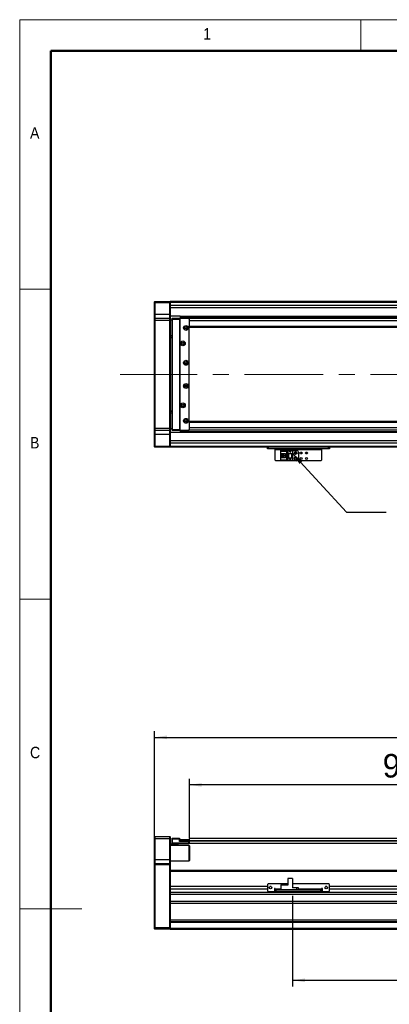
# Model space of a CAD drawing. Header units: millimetres. Extents: x 40 to 3320, y 40 to 2336.
# Tile 2 of 7: x 40 to 517, y 1065 to 2336. Entities that reach past the tile are written whole.
import ezdxf

# ---------------------------------------------------------------- set-up
doc = ezdxf.new("R2010")
doc.units = ezdxf.units.MM
doc.header["$LTSCALE"] = 8
doc.linetypes.add('CENTERX2', pattern=[20.32, 12.7, -2.54, 2.54, -2.54])
doc.layers.add('DIMNS', color=7, linetype='Continuous')
doc.styles.add('SLDTEXTSTYLE0', font='Gothic.ttf', dxfattribs={"width": 0.913})
doc.styles.add('SLDTEXTSTYLE7', font='txt')
doc.dimstyles.new('SLDDIMSTYLE1', dxfattribs={"dimtxt": 30.4, "dimasz": 16, "dimexe": 0, "dimexo": 0.0625, "dimgap": 7.6, "dimtad": 2, "dimdec": 1, "dimrnd": 1e-09, "dimzin": 4, "dimdsep": 46, "dimtxsty": 'SLDTEXTSTYLE7', "dimsah": 1, "dimcen": 0.09, "dimadec": 0, "dimazin": 1, "dimtfac": 1, "dimtdec": 1, "dimtofl": 0, "dimtmove": 0, "dimatfit": 3, "dimfxl": 0, "dimfrac": 2, "dimtolj": 1, "dimtzin": 12, "dimarcsym": 0})
doc.dimstyles.new('SLDDIMSTYLE3', dxfattribs={"dimtxt": 0.18, "dimasz": 16, "dimexe": 0, "dimexo": 0.0625, "dimgap": 0, "dimtad": 0, "dimtih": 1, "dimtoh": 1, "dimdec": 0, "dimrnd": 1e-09, "dimzin": 0, "dimdsep": 46, "dimtxsty": 'Standard', "dimsah": 1, "dimcen": 0.09, "dimadec": 0, "dimazin": 0, "dimtfac": 16, "dimtdec": 0, "dimtofl": 0, "dimtmove": 0, "dimatfit": 3, "dimfxl": 0, "dimfrac": 2, "dimtolj": 1, "dimtzin": 0, "dimarcsym": 0})

# ---------------------------------------------------------------- blocks, each defined once
blk = doc.blocks.new('_D_7')
at = {"layer": 'DIMNS'}
for p, q in [((258.9, 1279.5), (258.9, 1356)), ((1236.9, 1348), (258.9, 1348)), ((1236.9, 1285.5), (1236.9, 1356))]:
    blk.add_line(p, q, dxfattribs=at)
for points in [[(258.9, 1348), (274.9, 1345.6), (274.9, 1350.4)], [(1236.9, 1348), (1220.9, 1350.4), (1220.9, 1345.6)]]:
    blk.add_solid(points, dxfattribs=at)
at = {"layer": 'DIMNS', "char_height": 30.4, "attachment_point": 1, "style": 'SLDTEXTSTYLE7'}
for s, insert in [('978.0', (508.2, 1387.9)), ('=T/2+18mm', (605.1, 1387.9))]:
    blk.add_mtext(s, dxfattribs=dict(at, insert=insert))
blk = doc.blocks.new('_D_10')
at = {"layer": 'DIMNS'}
for p, q in [((213.9, 1255), (213.9, 1417.4)), ((2509.9, 1255), (2509.9, 1417.4)), ((213.9, 1409.4), (2509.9, 1409.4))]:
    blk.add_line(p, q, dxfattribs=at)
for points in [[(213.9, 1409.4), (229.9, 1407), (229.9, 1411.8)], [(2509.9, 1409.4), (2493.9, 1411.8), (2493.9, 1407)]]:
    blk.add_solid(points, dxfattribs=at)
at = {"layer": 'DIMNS', "insert": (1312.3, 1449.3), "char_height": 30.4, "attachment_point": 1, "style": 'SLDTEXTSTYLE7'}
blk.add_mtext('2296.0', dxfattribs=at)
blk = doc.blocks.new('_D_11')
at = {"layer": 'DIMNS'}
for p, q in [((1351.9, 1211.7), (1351.9, 1087.7)), ((391.9, 1204.7), (391.9, 1087.7)), ((391.9, 1095.7), (1351.9, 1095.7))]:
    blk.add_line(p, q, dxfattribs=at)
for points in [[(391.9, 1095.7), (407.9, 1093.3), (407.9, 1098.1)], [(1351.9, 1095.7), (1335.9, 1098.1), (1335.9, 1093.3)]]:
    blk.add_solid(points, dxfattribs=at)
at = {"layer": 'DIMNS', "insert": (751.7, 1135.5), "char_height": 30.4, "attachment_point": 1, "style": 'SLDTEXTSTYLE7'}
blk.add_mtext('960.0', dxfattribs=at)

msp = doc.modelspace()

# ---------------------------------------------------------------- linework, layer by layer
at = {"color": 7, "linetype": 'Continuous', "lineweight": 18}
for p, q in [((3320, 2336), (40, 2336)), ((40, 2336), (40, 40)), ((480, 2296), (480, 2336)), ((80, 2296), (3280, 2296)), ((80, 2296), (80, 80)), ((80, 1988), (40, 1988)), ((40, 1588), (80, 1588)), ((40, 1188), (120, 1188))]:
    msp.add_line(p, q, dxfattribs=at)
at = {"color": 7, "linetype": 'Continuous', "lineweight": 50}
for p, q in [((3280, 2296), (80, 2296)), ((80, 2296), (80, 80))]:
    msp.add_line(p, q, dxfattribs=at)
at = {"color": 7, "linetype": 'Continuous', "lineweight": 25}
for p, q in [((213.9373245, 1971.726603), (214.2373146, 1972.0266006)), ((213.9373245, 1970.5266051), (213.9373245, 1971.726603)), ((214.2373146, 1972.0266006), (214.2373146, 1970.5266051)), ((214.2373146, 1972.0266006), (233.6373152, 1972.0266006)), ((233.6373152, 1970.5266051), (233.6373152, 1972.0266006)), ((233.6373152, 1972.0266006), (233.9373054, 1971.726603)), ((1272.4373164, 1972.0266006), (233.9373054, 1972.0266006)), ((233.9373054, 1972.0266006), (233.9373054, 1971.726603)), ((233.9373054, 1971.726603), (233.9373054, 1970.5266051)), ((233.9373054, 1971.5266071), (1272.4373164, 1971.5266071)), ((351.9373359, 1971.8266047), (1272.4373164, 1971.8266047)), ((351.9373359, 1971.8266047), (351.9373359, 1971.6266013)), ((351.9373359, 1971.6266013), (1272.4373164, 1971.6266013)), ((351.9373359, 1971.5266071), (351.9373359, 1971.6266013)), ((213.9373245, 1970.5266051), (214.2373146, 1970.5266051)), ((213.9373245, 1955.5266045), (213.9373245, 1970.5266051)), ((214.2373146, 1970.5266051), (214.2373146, 1955.5266045)), ((233.6373152, 1970.5266051), (214.2373146, 1970.5266051)), ((233.6373152, 1955.5266045), (233.6373152, 1970.5266051)), ((233.6373152, 1970.5266051), (233.9373054, 1970.5266051)), ((233.9373054, 1970.5266051), (233.9373054, 1955.5266045)), ((1236.9373264, 1967.0266054), (233.9373054, 1967.0266054)), ((213.9373245, 1955.5266045), (214.2373146, 1955.5266045)), ((213.9373245, 1950.2266042), (213.9373245, 1955.5266045)), ((214.2373146, 1950.5266018), (213.9373245, 1950.2266042)), ((213.9373245, 1947.5266032), (213.9373245, 1950.2266042)), ((214.2373146, 1947.5266032), (213.9373245, 1947.5266032)), ((213.9373245, 1808.5266046), (213.9373245, 1947.5266032)), ((214.2373146, 1955.5266045), (214.2373146, 1950.5266018)), ((233.6373152, 1955.5266045), (214.2373146, 1955.5266045)), ((214.2373146, 1950.5266018), (214.2373146, 1947.5266032)), ((214.2373146, 1950.5266018), (233.6373152, 1950.5266018)), ((233.6373152, 1947.5266032), (214.2373146, 1947.5266032)), ((214.2373146, 1947.5266032), (214.2373146, 1808.5266046)), ((233.6373152, 1950.5266018), (233.6373152, 1955.5266045)), ((233.6373152, 1955.5266045), (233.9373054, 1955.5266045)), ((233.6373152, 1947.5266032), (233.6373152, 1950.5266018)), ((233.6373152, 1950.5266018), (233.9373054, 1950.2266042)), ((233.6373152, 1947.5266032), (233.9373054, 1947.5266032)), ((233.6373152, 1808.5266046), (233.6373152, 1947.5266032)), ((233.9373054, 1955.5266045), (233.9373054, 1950.2266042)), ((246.9373168, 1953.0266068), (233.9373054, 1953.0266068)), ((233.9373054, 1950.2266042), (233.9373054, 1947.5266032)), ((236.437303, 1948.0266042), (233.9373054, 1948.0266042)), ((233.9373054, 1947.5266032), (233.9373054, 1808.5266046)), ((236.437303, 1950.2266042), (236.7373528, 1950.5266018)), ((236.437303, 1949.0266062), (236.437303, 1950.2266042)), ((236.437303, 1807.0266015), (236.437303, 1949.0266062)), ((236.437303, 1949.0266062), (236.7373528, 1949.0266062)), ((236.7373528, 1950.5266018), (236.7373528, 1949.0266062)), ((236.7373528, 1950.5266018), (245.9373297, 1950.5266018)), ((236.7373528, 1949.0266062), (236.7373528, 1807.0266015)), ((245.9373297, 1949.0266062), (236.7373528, 1949.0266062)), ((245.9373297, 1950.5266018), (245.9373297, 1949.0266062)), ((245.9373297, 1950.5266018), (258.1373276, 1950.5266018)), ((258.1373276, 1950.2266042), (245.9373297, 1950.2266042)), ((245.9373297, 1949.0266062), (245.9373297, 1807.0266015)), ((246.9373168, 1950.0266008), (246.4373531, 1949.5266072)), ((246.4373531, 1949.5266072), (246.4373531, 1806.5266005)), ((246.9373168, 1953.0266068), (1236.9373264, 1953.0266068)), ((246.9373168, 1953.0266068), (246.9373168, 1952.596604)), ((1236.9373264, 1952.596604), (246.9373168, 1952.596604)), ((246.9373168, 1952.596604), (246.9373168, 1952.0225145)), ((246.9373168, 1952.0225145), (246.9373168, 1950.5266018)), ((246.9373168, 1952.0225145), (1236.9373264, 1952.0225145)), ((257.937354, 1950.0266008), (246.9373168, 1950.0266008)), ((258.4373178, 1949.5266072), (257.937354, 1950.0266008)), ((258.1373276, 1950.5266018), (258.1373276, 1950.2266042)), ((258.4373178, 1950.2266042), (258.1373276, 1950.5266018)), ((258.1373276, 1949.8266048), (258.1373276, 1950.2266042)), ((258.4373178, 1950.2266042), (258.1373276, 1950.2266042)), ((258.4373178, 1950.2266042), (258.4373178, 1950.0266008)), ((2464.4372882, 1950.0266008), (258.4373178, 1950.0266008)), ((258.4373178, 1950.0266008), (258.4373178, 1949.5266072)), ((258.4373178, 1949.3882797), (258.4373178, 1949.5266072)), ((258.4373178, 1949.3882797), (258.4373178, 1947.0266021)), ((2464.4372882, 1947.0266021), (258.4373178, 1947.0266021)), ((258.4373178, 1947.0266021), (258.4373178, 1940.0265991)), ((2464.4372882, 1940.0265991), (258.4373178, 1940.0265991)), ((258.4373178, 1940.0265991), (258.4373178, 1939.0266008)), ((258.4373178, 1939.0266008), (2464.4372882, 1939.0266008)), ((258.4373178, 1817.0266069), (258.4373178, 1939.0266008)), ((233.9373054, 1928.0266046), (236.437303, 1928.0266046)), ((233.9373054, 1926.0266043), (236.437303, 1926.0266043)), ((236.437303, 1925.0266023), (233.9373054, 1925.0266023)), ((233.9373054, 1831.0266055), (236.437303, 1831.0266055)), ((236.437303, 1830.0266035), (233.9373054, 1830.0266035)), ((236.437303, 1828.0266031), (233.9373054, 1828.0266031)), ((214.2373146, 1808.5266046), (213.9373245, 1808.5266046)), ((213.9373245, 1805.8266036), (213.9373245, 1808.5266046)), ((214.2373146, 1805.526606), (213.9373245, 1805.8266036)), ((213.9373245, 1800.5266033), (213.9373245, 1805.8266036)), ((214.2373146, 1808.5266046), (233.6373152, 1808.5266046)), ((214.2373146, 1808.5266046), (214.2373146, 1805.526606)), ((233.6373152, 1805.526606), (214.2373146, 1805.526606)), ((214.2373146, 1805.526606), (214.2373146, 1800.5266033)), ((233.6373152, 1808.5266046), (233.9373054, 1808.5266046)), ((233.6373152, 1805.526606), (233.6373152, 1808.5266046)), ((233.6373152, 1805.526606), (233.9373054, 1805.8266036)), ((233.6373152, 1800.5266033), (233.6373152, 1805.526606)), ((233.9373054, 1808.5266046), (233.9373054, 1805.8266036)), ((233.9373054, 1808.0266036), (236.437303, 1808.0266036)), ((233.9373054, 1805.8266036), (233.9373054, 1800.5266033)), ((236.437303, 1807.0266015), (236.7373528, 1807.0266015)), ((236.437303, 1805.8266036), (236.437303, 1807.0266015)), ((236.437303, 1805.8266036), (236.7373528, 1805.526606)), ((236.7373528, 1807.0266015), (245.9373297, 1807.0266015)), ((236.7373528, 1807.0266015), (236.7373528, 1805.526606)), ((245.9373297, 1805.526606), (236.7373528, 1805.526606)), ((245.9373297, 1807.0266015), (245.9373297, 1805.526606)), ((245.9373297, 1805.8266036), (258.1373276, 1805.8266036)), ((258.1373276, 1805.526606), (245.9373297, 1805.526606)), ((246.4373531, 1806.5266005), (246.9373168, 1806.026607)), ((246.9373168, 1806.026607), (257.937354, 1806.026607)), ((246.9373168, 1805.526606), (246.9373168, 1804.0306933)), ((257.937354, 1806.026607), (258.4373178, 1806.5266005)), ((258.1373276, 1805.8266036), (258.1373276, 1806.2266029)), ((258.1373276, 1805.8266036), (258.4373178, 1805.8266036)), ((258.1373276, 1805.8266036), (258.1373276, 1805.526606)), ((258.1373276, 1805.526606), (258.4373178, 1805.8266036)), ((2464.4372882, 1817.0266069), (258.4373178, 1817.0266069)), ((258.4373178, 1817.0266069), (258.4373178, 1816.0266049)), ((2464.4372882, 1816.0266049), (258.4373178, 1816.0266049)), ((258.4373178, 1816.0266049), (258.4373178, 1809.0266056)), ((2464.4372882, 1809.0266056), (258.4373178, 1809.0266056)), ((258.4373178, 1809.0266056), (258.4373178, 1806.664928)), ((258.4373178, 1806.5266005), (258.4373178, 1806.664928)), ((258.4373178, 1806.5266005), (258.4373178, 1806.026607)), ((2464.4372882, 1806.026607), (258.4373178, 1806.026607)), ((258.4373178, 1806.026607), (258.4373178, 1805.8266036)), ((214.2373146, 1800.5266033), (213.9373245, 1800.5266033)), ((213.9373245, 1785.5266027), (213.9373245, 1800.5266033)), ((233.6373152, 1800.5266033), (214.2373146, 1800.5266033)), ((214.2373146, 1800.5266033), (214.2373146, 1785.5266027)), ((233.9373054, 1800.5266033), (233.6373152, 1800.5266033)), ((233.6373152, 1785.5266027), (233.6373152, 1800.5266033)), ((246.9373168, 1803.0266009), (233.9373054, 1803.0266009)), ((233.9373054, 1800.5266033), (233.9373054, 1785.5266027)), ((1234.6867444, 1804.0306933), (246.9373168, 1804.0306933)), ((246.9373168, 1804.0306933), (246.9373168, 1803.4566037)), ((1235.4524555, 1803.4566037), (246.9373168, 1803.4566037)), ((246.9373168, 1803.4566037), (246.9373168, 1803.0266009)), ((1236.9373264, 1803.0266009), (246.9373168, 1803.0266009)), ((214.2373146, 1785.5266027), (213.9373245, 1785.5266027)), ((213.9373245, 1784.3266047), (213.9373245, 1785.5266027)), ((214.2373146, 1784.0266071), (213.9373245, 1784.3266047)), ((214.2373146, 1785.5266027), (233.6373152, 1785.5266027)), ((214.2373146, 1785.5266027), (214.2373146, 1784.0266071)), ((233.6373152, 1784.0266071), (214.2373146, 1784.0266071)), ((233.9373054, 1785.5266027), (233.6373152, 1785.5266027)), ((233.6373152, 1784.0266071), (233.6373152, 1785.5266027)), ((233.9373054, 1784.3266047), (233.6373152, 1784.0266071)), ((1236.9373264, 1789.0266023), (233.9373054, 1789.0266023)), ((233.9373054, 1785.5266027), (233.9373054, 1784.3266047)), ((233.9373054, 1784.3266047), (233.9373054, 1784.0266071)), ((1351.9373359, 1784.0266071), (233.9373054, 1784.0266071)), ((359.4373288, 1782.026603), (359.4373288, 1784.0266071)), ((360.4373159, 1782.026603), (359.4373288, 1782.026603)), ((360.4373159, 1784.0266071), (360.4373159, 1782.026603)), ((438.4373249, 1782.026603), (360.4373159, 1782.026603)), ((369.4373192, 1782.026603), (369.4373192, 1781.026601)), ((369.4373192, 1781.026601), (429.4373216, 1781.026601)), ((369.4373192, 1767.2266058), (369.4373192, 1781.026601)), ((429.4373216, 1781.026601), (429.4373216, 1782.026603)), ((429.4373216, 1781.026601), (429.4373216, 1767.2266058)), ((438.4373249, 1782.026603), (438.4373249, 1784.0266071)), ((439.4373121, 1782.026603), (438.4373249, 1782.026603)), ((439.4373121, 1784.0266071), (439.4373121, 1782.026603)), ((369.4373192, 1767.2266058), (370.4373361, 1766.2266038)), ((376.7373385, 1778.9266027), (376.7373385, 1779.7266014)), ((376.7373385, 1779.7266014), (385.9373154, 1779.7266014)), ((385.0373151, 1778.9266027), (376.7373385, 1778.9266027)), ((376.7373385, 1778.9266027), (376.7373385, 1778.4266017)), ((384.5373215, 1778.4266017), (376.7373385, 1778.4266017)), ((376.7373385, 1775.8266024), (376.7373385, 1778.4266017)), ((376.7373385, 1775.8266024), (382.9373242, 1775.8266024)), ((376.7373385, 1770.2266045), (376.7373385, 1775.8266024)), ((382.9373242, 1770.2266045), (376.7373385, 1770.2266045)), ((376.7373385, 1767.6266051), (376.7373385, 1770.2266045)), ((376.7373385, 1767.6266051), (384.5373215, 1767.6266051)), ((376.7373385, 1767.6266051), (376.7373385, 1767.1266041)), ((376.7373385, 1767.1266041), (385.0373151, 1767.1266041)), ((376.7373385, 1766.3266055), (376.7373385, 1767.1266041)), ((378.0373158, 1770.2266045), (378.0373158, 1775.8266024)), ((378.5373391, 1775.4766039), (378.5373391, 1775.8266024)), ((382.9373242, 1775.4766039), (378.5373391, 1775.4766039)), ((378.5373391, 1770.5766029), (378.5373391, 1775.4766039)), ((378.5373391, 1770.2266045), (378.5373391, 1770.5766029)), ((378.5373391, 1770.5766029), (382.9373242, 1770.5766029)), ((379.4973316, 1773.8266058), (379.4973316, 1772.2266011)), ((381.3373269, 1773.8266058), (379.4973316, 1773.8266058)), ((379.4973316, 1772.2266011), (381.3373269, 1772.2266011)), ((381.3373269, 1773.8266058), (381.3373269, 1772.2266011)), ((382.9373242, 1775.8266024), (382.9373242, 1770.2266045)), ((384.5373215, 1778.4266017), (385.0373151, 1778.9266027)), ((384.5373215, 1767.6266051), (384.5373215, 1778.4266017)), ((385.0373151, 1767.1266041), (384.5373215, 1767.6266051)), ((385.0373151, 1767.1266041), (385.0373151, 1778.9266027)), ((385.9373154, 1779.7266014), (391.9373276, 1779.7266014)), ((385.9373154, 1779.7266014), (385.9373154, 1776.0266058)), ((385.9373154, 1776.0266058), (391.9373276, 1776.0266058)), ((385.9373154, 1776.0266058), (385.9373154, 1770.0266011)), ((391.9373276, 1770.0266011), (385.9373154, 1770.0266011)), ((385.9373154, 1770.0266011), (385.9373154, 1766.3266055)), ((386.4373388, 1776.0266058), (386.4373388, 1770.0266011)), ((386.7373289, 1776.0266058), (386.7373289, 1770.0266011)), ((388.3373262, 1778.2266058), (388.5373296, 1778.2266058)), ((388.9373364, 1777.0266004), (388.3373262, 1778.2266058)), ((388.3373262, 1768.6266072), (388.5373296, 1768.6266072)), ((388.9373364, 1767.4266018), (388.3373262, 1768.6266072)), ((388.5373296, 1778.6266051), (389.3373134, 1778.6266051)), ((388.5373296, 1778.2266058), (388.5373296, 1778.6266051)), ((388.5373296, 1769.0266065), (389.3373134, 1769.0266065)), ((388.5373296, 1768.6266072), (388.5373296, 1769.0266065)), ((389.5373167, 1778.2266058), (388.9373364, 1777.0266004)), ((389.5373167, 1768.6266072), (388.9373364, 1767.4266018)), ((389.3373134, 1778.6266051), (389.3373134, 1778.2266058)), ((389.3373134, 1778.2266058), (389.5373167, 1778.2266058)), ((389.3373134, 1769.0266065), (389.3373134, 1768.6266072)), ((389.3373134, 1768.6266072), (389.5373167, 1768.6266072)), ((391.137314, 1770.0266011), (391.137314, 1776.0266058)), ((391.437334, 1770.0266011), (391.437334, 1776.0266058)), ((391.9373276, 1779.7266014), (391.9373276, 1776.0266058)), ((391.9373276, 1779.7266014), (397.4373164, 1779.7266014)), ((391.9373276, 1776.0266058), (391.9373276, 1770.0266011)), ((391.9373276, 1770.0266011), (391.9373276, 1766.3266055)), ((399.4373204, 1777.7266048), (399.4373204, 1768.3266021)), ((428.4373345, 1766.2266038), (429.4373216, 1767.2266058)), ((428.4373345, 1766.2266038), (370.4373361, 1766.2266038)), ((385.9373154, 1766.3266055), (376.7373385, 1766.3266055)), ((391.9373276, 1766.3266055), (385.9373154, 1766.3266055)), ((397.4373164, 1766.3266055), (391.9373276, 1766.3266055)), ((214.2373146, 1281.3784307), (213.9373245, 1281.078433)), ((213.9373245, 1278.378432), (213.9373245, 1281.078433)), ((214.2373146, 1278.378432), (213.9373245, 1278.378432)), ((213.9373245, 1251.3784332), (213.9373245, 1278.378432)), ((214.2373146, 1281.3784307), (214.2373146, 1278.378432)), ((214.2373146, 1281.3784307), (233.6373152, 1281.3784307)), ((214.2373146, 1278.378432), (214.2373146, 1251.3784332)), ((233.6373152, 1278.378432), (214.2373146, 1278.378432)), ((233.6373152, 1278.378432), (233.6373152, 1281.3784307)), ((233.6373152, 1281.3784307), (233.9373054, 1281.078433)), ((233.6373152, 1251.3784332), (233.6373152, 1278.378432)), ((233.6373152, 1278.378432), (233.9373054, 1278.378432)), ((233.9373054, 1281.078433), (233.9373054, 1278.378432)), ((233.9373054, 1278.378432), (233.9373054, 1251.3784332)), ((233.9373054, 1271.8784338), (236.7373528, 1271.8784338)), ((236.437303, 1279.0784364), (236.7373528, 1279.3784341)), ((236.437303, 1277.878431), (236.437303, 1279.0784364)), ((236.437303, 1277.878431), (236.7373528, 1277.878431)), ((236.437303, 1273.3784368), (236.437303, 1277.878431)), ((236.437303, 1272.1784314), (236.437303, 1273.3784368)), ((236.7373528, 1273.3784368), (236.437303, 1273.3784368)), ((236.7373528, 1271.8784338), (236.437303, 1272.1784314)), ((236.7373528, 1279.3784341), (236.7373528, 1277.878431)), ((236.7373528, 1279.3784341), (245.9373297, 1279.3784341)), ((236.7373528, 1277.878431), (236.7373528, 1273.3784368)), ((245.9373297, 1277.878431), (236.7373528, 1277.878431)), ((236.7373528, 1273.3784368), (258.1373276, 1273.3784368)), ((236.7373528, 1273.3784368), (236.7373528, 1271.8784338)), ((258.1373276, 1271.8784338), (236.7373528, 1271.8784338)), ((243.9373555, 1271.8784338), (243.9373555, 1270.8784317)), ((245.9373297, 1279.3784341), (245.9373297, 1277.878431)), ((245.9373297, 1275.0784358), (245.9373297, 1277.878431)), ((245.9373297, 1275.3784334), (258.1373276, 1275.3784334)), ((258.1373276, 1275.0784358), (245.9373297, 1275.0784358)), ((246.4373531, 1275.5784368), (246.4373531, 1277.5784334)), ((246.4373531, 1277.5784334), (246.9373168, 1277.5784334)), ((246.4373531, 1275.3784334), (246.4373531, 1275.5784368)), ((246.9373168, 1275.5784368), (246.4373531, 1275.5784368)), ((246.9373168, 1277.5784334), (246.9373168, 1275.5784368)), ((246.9373168, 1277.5784334), (257.937354, 1277.5784334)), ((246.9373168, 1275.5784368), (257.937354, 1275.5784368)), ((257.937354, 1275.5784368), (257.937354, 1277.5784334)), ((257.937354, 1277.5784334), (258.4373178, 1277.5784334)), ((258.4373178, 1275.5784368), (257.937354, 1275.5784368)), ((258.1373276, 1275.3784334), (258.4373178, 1275.3784334)), ((258.1373276, 1275.3784334), (258.1373276, 1275.0784358)), ((258.1373276, 1275.3784334), (258.4373178, 1275.0784358)), ((258.1373276, 1273.3784368), (258.1373276, 1275.0784358)), ((258.1373276, 1275.0784358), (258.4373178, 1275.0784358)), ((258.1373276, 1271.8784338), (258.1373276, 1273.3784368)), ((258.1373276, 1273.3784368), (258.4373178, 1273.3784368)), ((258.1373276, 1271.8784338), (258.4373178, 1272.1784314)), ((2464.4372882, 1278.7284305), (258.4373178, 1278.7284305)), ((258.4373178, 1278.7284305), (258.4373178, 1277.5784334)), ((258.4373178, 1277.5784334), (258.4373178, 1277.3867449)), ((258.4373178, 1277.3867449), (258.4373178, 1275.7284319)), ((258.4373178, 1275.7284319), (258.4373178, 1275.2284309)), ((258.4373178, 1275.2284309), (258.4373178, 1275.0784358)), ((258.4373178, 1275.0784358), (258.4373178, 1273.3784368)), ((258.4373178, 1273.3784368), (258.4373178, 1272.1784314)), ((1236.9373264, 1272.2284322), (258.4373178, 1272.2284322)), ((243.9373555, 1270.8784317), (233.9373054, 1270.8784317)), ((258.4373178, 1269.8784372), (233.9373054, 1269.8784372)), ((243.9373555, 1270.8784317), (243.9373555, 1269.8784372)), ((258.9373412, 1269.3784361), (258.4373178, 1269.8784372)), ((258.4373178, 1249.8784339), (258.4373178, 1269.8784372)), ((258.9373412, 1269.3784361), (258.9373412, 1250.3784349)), ((214.2373146, 1251.3784332), (213.9373245, 1251.3784332)), ((213.9373245, 1246.0784329), (213.9373245, 1251.3784332)), ((214.2373146, 1246.3784342), (213.9373245, 1246.0784329)), ((213.9373245, 1244.8784349), (213.9373245, 1246.0784329)), ((214.2373146, 1251.3784332), (214.2373146, 1246.3784342)), ((233.6373152, 1251.3784332), (214.2373146, 1251.3784332)), ((214.2373146, 1246.3784342), (214.2373146, 1244.8784349)), ((214.2373146, 1246.3784342), (233.6373152, 1246.3784342)), ((233.6373152, 1246.3784342), (233.6373152, 1251.3784332)), ((233.9373054, 1251.3784332), (233.6373152, 1251.3784332)), ((233.6373152, 1244.8784349), (233.6373152, 1246.3784342)), ((233.9373054, 1246.0784329), (233.6373152, 1246.3784342)), ((233.9373054, 1251.3784332), (233.9373054, 1246.0784329)), ((233.9373054, 1249.8784339), (258.4373178, 1249.8784339)), ((233.9373054, 1246.0784329), (233.9373054, 1244.8784349)), ((258.4373178, 1249.8784339), (258.9373412, 1250.3784349)), ((213.9373245, 1164.0026973), (213.9373245, 1244.8784349)), ((214.2373146, 1244.8784349), (213.9373245, 1244.8784349)), ((214.2373146, 1244.8784349), (214.2373146, 1163.8784328)), ((233.6373152, 1244.8784349), (214.2373146, 1244.8784349)), ((233.6373152, 1163.8784328), (233.6373152, 1244.8784349)), ((233.9373054, 1244.8784349), (233.6373152, 1244.8784349)), ((233.9373054, 1244.8784349), (233.9373054, 1237.0925782)), ((1351.9373359, 1237.3784346), (233.9373054, 1237.3784346)), ((233.9373054, 1237.0925782), (233.9373054, 1236.3784326)), ((233.9373054, 1236.3784326), (233.9373054, 1216.8784341)), ((385.9373154, 1227.278435), (385.9373154, 1218.3784334)), ((391.9373276, 1227.278435), (385.9373154, 1227.278435)), ((391.9373276, 1227.278435), (391.9373276, 1214.8784337)), ((233.9373054, 1216.8784341), (233.9373054, 1213.4784342)), ((359.4373288, 1216.8784341), (233.9373054, 1216.8784341)), ((359.4373288, 1213.4784342), (233.9373054, 1213.4784342)), ((233.9373054, 1213.4784342), (233.9373054, 1209.1434555)), ((2489.9373474, 1209.1434555), (233.9373054, 1209.1434555)), ((233.9373054, 1209.1434555), (233.9373054, 1207.8357855)), ((233.9373054, 1207.8357855), (233.9373054, 1170.6784343)), ((360.4373159, 1220.3784337), (359.4373288, 1219.3784335)), ((359.4373288, 1219.3784335), (359.4373288, 1211.3784341)), ((359.4373288, 1211.3784341), (360.4373159, 1210.3784339)), ((385.9373154, 1220.3784337), (360.4373159, 1220.3784337)), ((360.4373159, 1210.3784339), (368.4373321, 1210.3784339)), ((364.2373206, 1216.8784341), (362.6373233, 1216.8784341)), ((369.4373192, 1214.3784327), (368.4373321, 1214.3784327)), ((368.4373321, 1214.3784327), (368.4373321, 1210.3784339)), ((369.4373192, 1213.4784342), (368.4373321, 1213.4784342)), ((369.4373192, 1213.3784344), (369.4373192, 1214.3784327)), ((369.4373192, 1213.3784344), (369.4373192, 1212.3784343)), ((369.4373192, 1210.3784339), (369.4373192, 1212.3784343)), ((369.4373192, 1212.3784343), (370.4373361, 1212.3784343)), ((370.4373361, 1210.3784339), (369.4373192, 1210.3784339)), ((370.4373361, 1212.3784343), (370.4373361, 1210.3784339)), ((428.4373345, 1212.3784343), (370.4373361, 1212.3784343)), ((428.4373345, 1210.3784339), (370.4373361, 1210.3784339)), ((376.7373385, 1218.8784344), (384.5373215, 1218.8784344)), ((376.7373385, 1218.8784344), (376.7373385, 1218.3784334)), ((376.7373385, 1218.3784334), (376.7373385, 1212.3784343)), ((385.9373154, 1218.3784334), (376.7373385, 1218.3784334)), ((385.0373151, 1218.3784334), (384.5373215, 1218.8784344)), ((438.4373249, 1220.3784337), (391.9373276, 1220.3784337)), ((397.4373164, 1214.8784337), (391.9373276, 1214.8784337)), ((397.4373164, 1212.3784343), (397.4373164, 1214.8784337)), ((399.4373204, 1214.8784337), (397.4373164, 1214.8784337)), ((399.4373204, 1212.3784343), (399.4373204, 1214.8784337)), ((428.4373345, 1210.3784339), (428.4373345, 1212.3784343)), ((428.4373345, 1212.3784343), (429.4373216, 1212.3784343)), ((429.4373216, 1210.3784339), (428.4373345, 1210.3784339)), ((430.4373385, 1214.3784327), (429.4373216, 1214.3784327)), ((429.4373216, 1214.3784327), (429.4373216, 1213.3784344)), ((430.4373385, 1213.4784342), (429.4373216, 1213.4784342)), ((429.4373216, 1212.3784343), (429.4373216, 1213.3784344)), ((429.4373216, 1212.3784343), (429.4373216, 1210.3784339)), ((430.4373385, 1210.3784339), (430.4373385, 1214.3784327)), ((430.4373385, 1210.3784339), (438.4373249, 1210.3784339)), ((436.2373175, 1216.8784341), (434.6373202, 1216.8784341)), ((439.4373121, 1219.3784335), (438.4373249, 1220.3784337)), ((438.4373249, 1210.3784339), (439.4373121, 1211.3784341)), ((439.4373121, 1211.3784341), (439.4373121, 1219.3784335)), ((2284.4373407, 1216.8784341), (439.4373121, 1216.8784341)), ((2284.4373407, 1213.4784342), (439.4373121, 1213.4784342)), ((2489.9373474, 1206.6859988), (233.9373054, 1206.6859988)), ((2489.9373474, 1197.2741884), (233.9373054, 1197.2741884)), ((2489.9373474, 1194.8167324), (233.9373054, 1194.8167324)), ((2489.9373474, 1173.3784335), (233.9373054, 1173.3784335)), ((2489.9373474, 1171.3784331), (233.9373054, 1171.3784331)), ((233.9373054, 1170.6784343), (233.9373054, 1170.378433)), ((2489.9373474, 1170.378433), (233.9373054, 1170.378433)), ((233.9373054, 1170.378433), (233.9373054, 1162.3784335)), ((213.9373245, 1164.0026973), (214.2373146, 1163.8784328)), ((213.9373245, 1162.1784339), (213.9373245, 1164.0026973)), ((213.9373245, 1162.1784339), (214.2373146, 1161.8784344)), ((214.2373146, 1163.8784328), (214.2373146, 1161.8784344)), ((214.2373146, 1163.8784328), (233.6373152, 1163.8784328)), ((233.6373152, 1161.8784344), (214.2373146, 1161.8784344)), ((233.9373054, 1164.0026973), (233.6373152, 1163.8784328)), ((233.6373152, 1161.8784344), (233.6373152, 1163.8784328)), ((233.9373054, 1162.1784339), (233.6373152, 1161.8784344)), ((2489.9373474, 1162.3784335), (233.9373054, 1162.3784335)), ((233.9373054, 1162.3784335), (233.9373054, 1161.3784333)), ((2489.9373474, 1161.3784333), (233.9373054, 1161.3784333))]:
    msp.add_line(p, q, dxfattribs=at)
at = {"color": 8, "linetype": 'Continuous', "lineweight": 25}
for p, q in [((1272.4373164, 1971.0266061), (233.9373054, 1971.0266061)), ((1236.9373264, 1964.0266068), (233.9373054, 1964.0266068)), ((1236.9373264, 1792.0266009), (233.9373054, 1792.0266009)), ((1351.9373359, 1785.0266017), (233.9373054, 1785.0266017)), ((1237.2873248, 1275.7284319), (258.4373178, 1275.7284319)), ((1236.9373264, 1275.2284309), (258.4373178, 1275.2284309)), ((1351.9373359, 1236.3784326), (233.9373054, 1236.3784326)), ((376.7373385, 1213.3784344), (369.4373192, 1213.3784344)), ((429.4373216, 1213.3784344), (399.4373204, 1213.3784344))]:
    msp.add_line(p, q, dxfattribs=at)
at = {"color": 7, "linetype": 'Continuous', "lineweight": 25}
for centre, radius in [((254.4373264, 1938.026604), 3.15), ((254.4373264, 1938.026604), 1.7), ((254.4373264, 1938.026604), 1.6), ((254.4373264, 1938.026604), 1.25), ((250.4373264, 1918.026604), 3.15), ((250.4373264, 1918.026604), 1.7), ((250.4373264, 1918.026604), 1.6), ((250.4373264, 1918.026604), 1.25), ((254.4373264, 1893.026604), 3.15), ((254.4373264, 1893.026604), 1.7), ((254.4373264, 1893.026604), 1.6), ((254.4373264, 1893.026604), 1.25), ((254.4373264, 1863.026604), 3.15), ((254.4373264, 1863.026604), 1.7), ((254.4373264, 1863.026604), 1.6), ((254.4373264, 1863.026604), 1.25), ((250.4373264, 1838.026604), 3.15), ((250.4373264, 1838.026604), 1.7), ((250.4373264, 1838.026604), 1.6), ((250.4373264, 1838.026604), 1.25), ((254.4373264, 1818.026604), 3.15), ((254.4373264, 1818.026604), 1.7), ((254.4373264, 1818.026604), 1.6), ((254.4373264, 1818.026604), 1.25), ((395.9373264, 1776.526604), 1.75), ((395.9373264, 1769.526604), 1.75), ((395.9373264, 1776.526604), 1.25), ((395.9373264, 1769.526604), 1.25), ((402.9373264, 1776.526604), 1.25), ((402.9373264, 1769.526604), 1.25), ((409.9373264, 1776.526604), 1.25), ((409.9373264, 1769.526604), 1.25), ((363.4373264, 1215.3784335), 1.7), ((435.4373264, 1215.3784335), 1.7)]:
    msp.add_circle(centre, radius, dxfattribs=at)
for centre, start, end in [((397.4373264, 1777.726604), 0, 90), ((397.4373264, 1768.326604), 270, 0)]:
    msp.add_arc(centre, 2, start, end, dxfattribs=at)
at = {"layer": 'DIMNS', "linetype": 'CENTERX2', "lineweight": 18}
msp.add_line((2544.7844792, 1878.026604), (169.7836971, 1878.026604), dxfattribs=at)

# ---------------------------------------------------------------- texts
at = {"color": 7, "linetype": 'Continuous', "lineweight": 0, "char_height": 14.8166667, "attachment_point": 1, "style": 'SLDTEXTSTYLE0'}
for s, insert in [('1', (276.6666667, 2325.1704848)), ('A', (53.3333333, 2197.1704528)), ('B', (53.3333333, 1797.1704528)), ('C', (53.3333333, 1397.1704528))]:
    msp.add_mtext(s, dxfattribs=dict(at, insert=insert))

# ---------------------------------------------------------------- dimensions: what is measured, and where the dimension line sits
at = {"layer": 'DIMNS'}
dim = msp.add_linear_dim(base=(2509.9373264, 1409.3784335), p1=(213.9373264, 1244.8784335), p2=(2509.9373264, 1244.8784335), dimstyle='SLDDIMSTYLE1', dxfattribs=at)
dim.commit()
dim.dimension.update_dxf_attribs({"geometry": '_D_10', "text_midpoint": (1371.6675293, 1409.3784335), "dimtype": 160})
dim = msp.add_linear_dim(base=(258.9373264, 1347.9764254), p1=(1236.9373264, 1275.3784335), p2=(258.9373264, 1269.3784335), text='<>=T/2+18mm', dimstyle='SLDDIMSTYLE1', dxfattribs=at)
dim.commit()
dim.dimension.update_dxf_attribs({"geometry": '_D_7', "text_midpoint": (671.1540661, 1347.9764254), "dimtype": 160})
dim = msp.add_linear_dim(base=(1351.9373264, 1095.6513617), p1=(391.9373264, 1214.8784335), p2=(1351.9373264, 1221.8784335), angle=0, dimstyle='SLDDIMSTYLE1', dxfattribs=at)
dim.commit()
dim.dimension.update_dxf_attribs({"geometry": '_D_11', "text_midpoint": (800.1137518, 1095.6513617), "dimtype": 160})

# ---------------------------------------------------------------- leaders
msp.add_leader([(391.9373264, 1776.026604), (461.6750958, 1700.2533842), (512.4750958, 1700.2533842)], dimstyle='SLDDIMSTYLE3', dxfattribs=at)

doc.saveas('drawing.dxf')
